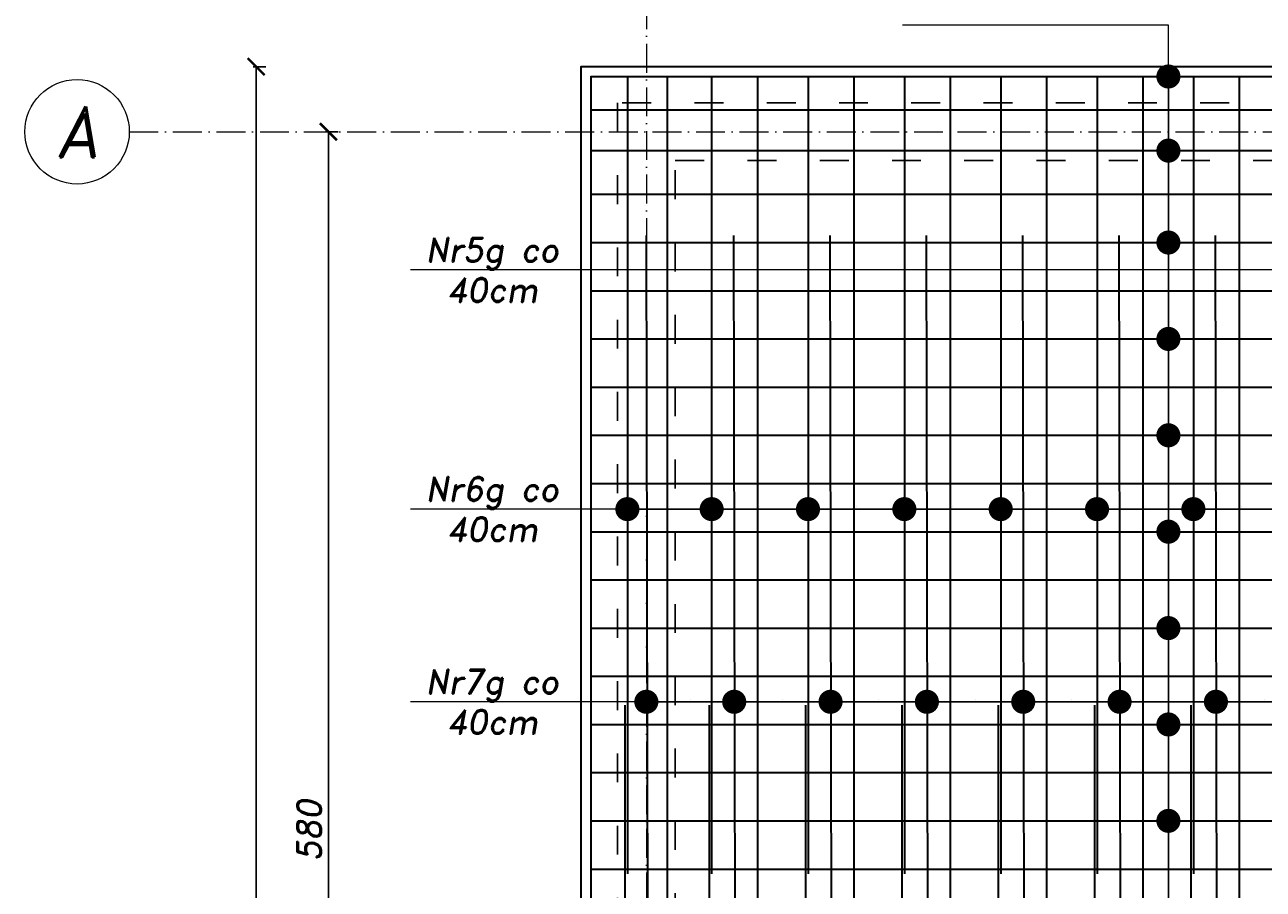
# Model space of a CAD drawing. Header units: millimetres. Extents: x 300938 to 312016, y 11971 to 20881.
# Tile 210 of 239: x 308662 to 309177, y 19265 to 19624. Entities that reach past the tile are written whole.
import ezdxf

# ---------------------------------------------------------------- set-up
doc = ezdxf.new("R2010")
doc.units = ezdxf.units.MM
doc.linetypes.add('ACAD_ISO03W100', pattern=[30, 12, -18])
doc.linetypes.add('ACAD_ISO10W100', pattern=[18, 12, -3, 0, -3])
for name, color, linetype, lineweight in [('konstrukcja', 3, 'Continuous', 35), ('konstrukcja wymiary', 1, 'Continuous', 13), ('opisy', 2, 'Continuous', 18), ('osie', 5, 'ACAD_ISO10W100', 13), ('zbrojenie płyty', 141, 'Continuous', 35)]:
    doc.layers.add(name, color=color, linetype=linetype, lineweight=lineweight)
doc.layers.add('przerywane', color=6, linetype='ACAD_ISO03W100')
doc.styles.add('KONSTRUKCJA', font='romand.shx', dxfattribs={"oblique": 10})
doc.styles.get("Standard").update_dxf_attribs({"font": 'romand.shx', "oblique": 10})
doc.dimstyles.new('150', dxfattribs={"dimtxt": 10, "dimasz": 7, "dimexe": 1.25, "dimexo": 0.625, "dimgap": 3, "dimtad": 1, "dimdec": 0, "dimrnd": 0.5, "dimtxsty": 'KONSTRUKCJA', "dimblk": 'ARCHTICK', "dimcen": 2.5, "dimadec": 0, "dimazin": 0, "dimtfac": 1, "dimtdec": 0, "dimtix": 1, "dimtmove": 0, "dimatfit": 3, "dimfxl": 4, "dimfxlon": 1, "dimarcsym": 0})
doc.dimstyles.new('kropki', dxfattribs={"dimtxt": 0.001, "dimasz": 10, "dimexe": 1.25, "dimexo": 0.625, "dimgap": 1, "dimtad": 1, "dimtxsty": 'Standard', "dimblk": 'DOT', "dimcen": 2.5, "dimadec": 0, "dimazin": 0, "dimtfac": 1, "dimtmove": 0, "dimatfit": 3, "dimfxl": 1, "dimfxlon": 1, "dimarcsym": 0})

# ---------------------------------------------------------------- blocks, each defined once
blk = doc.blocks.new('_ArchTick')
at = {"color": 0, "linetype": 'ByBlock', "lineweight": 13, "const_width": 0.15}
blk.add_lwpolyline([(-0.5, -0.5), (0.5, 0.5)], dxfattribs=at)
blk = doc.blocks.new('*D714')
at = {"layer": 'Defpoints', "color": 0, "transparency": 16777216}
for p in [(308908.44, 19579.22), (308788.44, 18999.22), (308908.44, 18999.22)]:
    blk.add_point(p, dxfattribs=at)
at = {"layer": 'konstrukcja wymiary', "color": 0, "lineweight": -2, "transparency": 16777216}
for p, q in [((308792.44, 19579.22), (308787.19, 19579.22)), ((308788.44, 19579.22), (308788.44, 18999.22)), ((308792.44, 18999.22), (308787.19, 18999.22))]:
    blk.add_line(p, q, dxfattribs=at)
at = {"layer": 'konstrukcja wymiary', "color": 0, "lineweight": -2, "transparency": 16777216, "xscale": 7, "yscale": 7, "zscale": 7}
for p, rotation in [((308788.44, 19579.22), 90), ((308788.44, 18999.22), 270)]:
    blk.add_blockref('_ArchTick', p, dxfattribs=dict(at, rotation=rotation))
at = {"layer": 'konstrukcja wymiary', "color": 0, "transparency": 16777216, "insert": (308780.44, 19289.22), "char_height": 10, "attachment_point": 5, "rotation": 90, "style": 'KONSTRUKCJA'}
blk.add_mtext('580', dxfattribs=at)
blk = doc.blocks.new('*D717')
at = {"layer": 'Defpoints', "color": 0, "transparency": 16777216}
for p in [(308758.44, 19606.22), (308893.44, 19606.22), (308893.44, 18337.22)]:
    blk.add_point(p, dxfattribs=at)
at = {"layer": 'konstrukcja wymiary', "color": 0, "lineweight": -2, "transparency": 16777216}
for p, q in [((308762.44, 19606.22), (308757.19, 19606.22)), ((308758.44, 18337.22), (308758.44, 19606.22)), ((308762.44, 18337.22), (308757.19, 18337.22))]:
    blk.add_line(p, q, dxfattribs=at)
at = {"layer": 'konstrukcja wymiary', "color": 0, "lineweight": -2, "transparency": 16777216, "xscale": 7, "yscale": 7, "zscale": 7}
for p, rotation in [((308758.44, 19606.22), 90), ((308758.44, 18337.22), 270)]:
    blk.add_blockref('_ArchTick', p, dxfattribs=dict(at, rotation=rotation))
at = {"layer": 'konstrukcja wymiary', "color": 0, "transparency": 16777216, "insert": (308750.44, 18971.72), "char_height": 10, "attachment_point": 5, "rotation": 90, "style": 'KONSTRUKCJA'}
blk.add_mtext('1269', dxfattribs=at)
blk = doc.blocks.new('*D723')
at = {"layer": 'Defpoints', "color": 0, "transparency": 16777216}
for p in [(308920.44, 19685.58), (308920.44, 19591.22), (309340.44, 19591.22)]:
    blk.add_point(p, dxfattribs=at)
at = {"layer": 'konstrukcja wymiary', "color": 0, "lineweight": -2, "transparency": 16777216}
for p, q in [((308920.44, 19681.58), (308920.44, 19686.83)), ((309340.44, 19685.58), (308920.44, 19685.58)), ((309340.44, 19681.58), (309340.44, 19686.83))]:
    blk.add_line(p, q, dxfattribs=at)
at = {"layer": 'konstrukcja wymiary', "color": 0, "lineweight": -2, "transparency": 16777216, "xscale": 7, "yscale": 7, "zscale": 7, "rotation": 180}
blk.add_blockref('_ArchTick', (308920.44, 19685.58), dxfattribs=at)
at = {"layer": 'konstrukcja wymiary', "color": 0, "lineweight": -2, "transparency": 16777216, "xscale": 7, "yscale": 7, "zscale": 7}
blk.add_blockref('_ArchTick', (309340.44, 19685.58), dxfattribs=at)
at = {"layer": 'konstrukcja wymiary', "color": 0, "transparency": 16777216, "insert": (309130.44, 19693.58), "char_height": 10, "attachment_point": 5, "style": 'KONSTRUKCJA'}
blk.add_mtext('420', dxfattribs=at)
blk = doc.blocks.new('*D724')
at = {"layer": 'Defpoints', "color": 0, "transparency": 16777216}
for p in [(310707.44, 19715.58), (308893.44, 19606.22), (310707.44, 19606.22)]:
    blk.add_point(p, dxfattribs=at)
at = {"layer": 'konstrukcja wymiary', "color": 0, "lineweight": -2, "transparency": 16777216}
for p, q in [((308893.44, 19711.58), (308893.44, 19716.83)), ((308893.44, 19715.58), (310707.44, 19715.58)), ((310707.44, 19711.58), (310707.44, 19716.83))]:
    blk.add_line(p, q, dxfattribs=at)
at = {"layer": 'konstrukcja wymiary', "color": 0, "lineweight": -2, "transparency": 16777216, "xscale": 7, "yscale": 7, "zscale": 7, "rotation": 180}
blk.add_blockref('_ArchTick', (308893.44, 19715.58), dxfattribs=at)
at = {"layer": 'konstrukcja wymiary', "color": 0, "lineweight": -2, "transparency": 16777216, "xscale": 7, "yscale": 7, "zscale": 7}
blk.add_blockref('_ArchTick', (310707.44, 19715.58), dxfattribs=at)
at = {"layer": 'konstrukcja wymiary', "color": 0, "transparency": 16777216, "insert": (309800.44, 19723.58), "char_height": 10, "attachment_point": 5, "style": 'KONSTRUKCJA'}
blk.add_mtext('1814', dxfattribs=at)
blk = doc.blocks.new('_Dot')
at = {"color": 0, "linetype": 'ByBlock', "lineweight": -2}
blk.add_line((-0.5, 0), (-1, 0), dxfattribs=at)
at = {"color": 0, "linetype": 'ByBlock', "const_width": 0.5}
blk.add_lwpolyline([(-0.25, 0, 1), (0.25, 0, 1)], format="xyb", close=True, dxfattribs=at)
blk = doc.blocks.new('*D725')
at = {"layer": 'Defpoints', "color": 0, "transparency": 16777216}
for p in [(309126.56, 19602.14), (309126.56, 19571.38), (309137.19, 19571.38)]:
    blk.add_point(p, dxfattribs=at)
at = {"layer": 'konstrukcja wymiary', "color": 0, "lineweight": -2, "transparency": 16777216}
for p, q in [((309136.19, 19602.14), (309138.44, 19602.14)), ((309137.19, 19592.14), (309137.19, 19581.38)), ((309136.19, 19571.38), (309138.44, 19571.38))]:
    blk.add_line(p, q, dxfattribs=at)
at = {"layer": 'konstrukcja wymiary', "color": 0, "lineweight": -2, "transparency": 16777216, "xscale": 10, "yscale": 10, "zscale": 10}
for p, rotation in [((309137.19, 19602.14), 90), ((309137.19, 19571.38), 270)]:
    blk.add_blockref('_Dot', p, dxfattribs=dict(at, rotation=rotation))
at = {"layer": 'konstrukcja wymiary', "color": 0, "transparency": 16777216, "insert": (309136.19, 19586.76), "char_height": 0.001, "attachment_point": 5, "rotation": 90}
blk.add_mtext('30,77', dxfattribs=at)
blk = doc.blocks.new('*D726')
at = {"layer": 'Defpoints', "color": 0, "transparency": 16777216}
for p in [(309126.56, 19571.38), (309107.56, 19533.24), (309137.19, 19533.24)]:
    blk.add_point(p, dxfattribs=at)
at = {"layer": 'konstrukcja wymiary', "color": 0, "lineweight": -2, "transparency": 16777216}
for p, q in [((309136.19, 19571.38), (309138.44, 19571.38)), ((309137.19, 19561.38), (309137.19, 19543.24)), ((309136.19, 19533.24), (309138.44, 19533.24))]:
    blk.add_line(p, q, dxfattribs=at)
at = {"layer": 'konstrukcja wymiary', "color": 0, "lineweight": -2, "transparency": 16777216, "xscale": 10, "yscale": 10, "zscale": 10}
for p, rotation in [((309137.19, 19571.38), 90), ((309137.19, 19533.24), 270)]:
    blk.add_blockref('_Dot', p, dxfattribs=dict(at, rotation=rotation))
at = {"layer": 'konstrukcja wymiary', "color": 0, "transparency": 16777216, "insert": (309136.19, 19552.31), "char_height": 0.001, "attachment_point": 5, "rotation": 90}
blk.add_mtext('38,13', dxfattribs=at)
blk = doc.blocks.new('*D727')
at = {"layer": 'Defpoints', "color": 0, "transparency": 16777216}
for p in [(309107.56, 19533.24), (309126.56, 19493.24), (309137.19, 19493.24)]:
    blk.add_point(p, dxfattribs=at)
at = {"layer": 'konstrukcja wymiary', "color": 0, "lineweight": -2, "transparency": 16777216}
for p, q in [((309136.19, 19533.24), (309138.44, 19533.24)), ((309137.19, 19523.24), (309137.19, 19503.24)), ((309136.19, 19493.24), (309138.44, 19493.24))]:
    blk.add_line(p, q, dxfattribs=at)
at = {"layer": 'konstrukcja wymiary', "color": 0, "lineweight": -2, "transparency": 16777216, "xscale": 10, "yscale": 10, "zscale": 10}
for p, rotation in [((309137.19, 19533.24), 90), ((309137.19, 19493.24), 270)]:
    blk.add_blockref('_Dot', p, dxfattribs=dict(at, rotation=rotation))
at = {"layer": 'konstrukcja wymiary', "color": 0, "transparency": 16777216, "insert": (309136.19, 19513.24), "char_height": 0.001, "attachment_point": 5, "rotation": 90}
blk.add_mtext('40', dxfattribs=at)
blk = doc.blocks.new('*D728')
at = {"layer": 'Defpoints', "color": 0, "transparency": 16777216}
for p in [(309126.56, 19493.24), (309126.56, 19453.24), (309137.19, 19453.24)]:
    blk.add_point(p, dxfattribs=at)
at = {"layer": 'konstrukcja wymiary', "color": 0, "lineweight": -2, "transparency": 16777216}
for p, q in [((309136.19, 19493.24), (309138.44, 19493.24)), ((309137.19, 19483.24), (309137.19, 19463.24)), ((309136.19, 19453.24), (309138.44, 19453.24))]:
    blk.add_line(p, q, dxfattribs=at)
at = {"layer": 'konstrukcja wymiary', "color": 0, "lineweight": -2, "transparency": 16777216, "xscale": 10, "yscale": 10, "zscale": 10}
for p, rotation in [((309137.19, 19493.24), 90), ((309137.19, 19453.24), 270)]:
    blk.add_blockref('_Dot', p, dxfattribs=dict(at, rotation=rotation))
at = {"layer": 'konstrukcja wymiary', "color": 0, "transparency": 16777216, "insert": (309136.19, 19473.24), "char_height": 0.001, "attachment_point": 5, "rotation": 90}
blk.add_mtext('40', dxfattribs=at)
blk = doc.blocks.new('*D729')
at = {"layer": 'Defpoints', "color": 0, "transparency": 16777216}
for p in [(309126.56, 19453.24), (309126.56, 19413.24), (309137.19, 19413.24)]:
    blk.add_point(p, dxfattribs=at)
at = {"layer": 'konstrukcja wymiary', "color": 0, "lineweight": -2, "transparency": 16777216}
for p, q in [((309136.19, 19453.24), (309138.44, 19453.24)), ((309137.19, 19443.24), (309137.19, 19423.24)), ((309136.19, 19413.24), (309138.44, 19413.24))]:
    blk.add_line(p, q, dxfattribs=at)
at = {"layer": 'konstrukcja wymiary', "color": 0, "lineweight": -2, "transparency": 16777216, "xscale": 10, "yscale": 10, "zscale": 10}
for p, rotation in [((309137.19, 19453.24), 90), ((309137.19, 19413.24), 270)]:
    blk.add_blockref('_Dot', p, dxfattribs=dict(at, rotation=rotation))
at = {"layer": 'konstrukcja wymiary', "color": 0, "transparency": 16777216, "insert": (309136.19, 19433.24), "char_height": 0.001, "attachment_point": 5, "rotation": 90}
blk.add_mtext('40', dxfattribs=at)
blk = doc.blocks.new('*D730')
at = {"layer": 'Defpoints', "color": 0, "transparency": 16777216}
for p in [(309126.56, 19413.24), (309126.56, 19373.24), (309137.19, 19373.24)]:
    blk.add_point(p, dxfattribs=at)
at = {"layer": 'konstrukcja wymiary', "color": 0, "lineweight": -2, "transparency": 16777216}
for p, q in [((309136.19, 19413.24), (309138.44, 19413.24)), ((309137.19, 19403.24), (309137.19, 19383.24)), ((309136.19, 19373.24), (309138.44, 19373.24))]:
    blk.add_line(p, q, dxfattribs=at)
at = {"layer": 'konstrukcja wymiary', "color": 0, "lineweight": -2, "transparency": 16777216, "xscale": 10, "yscale": 10, "zscale": 10}
for p, rotation in [((309137.19, 19413.24), 90), ((309137.19, 19373.24), 270)]:
    blk.add_blockref('_Dot', p, dxfattribs=dict(at, rotation=rotation))
at = {"layer": 'konstrukcja wymiary', "color": 0, "transparency": 16777216, "insert": (309136.19, 19393.24), "char_height": 0.001, "attachment_point": 5, "rotation": 90}
blk.add_mtext('40', dxfattribs=at)
blk = doc.blocks.new('*D731')
at = {"layer": 'Defpoints', "color": 0, "transparency": 16777216}
for p in [(309126.56, 19373.24), (309126.56, 19333.24), (309137.19, 19333.24)]:
    blk.add_point(p, dxfattribs=at)
at = {"layer": 'konstrukcja wymiary', "color": 0, "lineweight": -2, "transparency": 16777216}
for p, q in [((309136.19, 19373.24), (309138.44, 19373.24)), ((309137.19, 19363.24), (309137.19, 19343.24)), ((309136.19, 19333.24), (309138.44, 19333.24))]:
    blk.add_line(p, q, dxfattribs=at)
at = {"layer": 'konstrukcja wymiary', "color": 0, "lineweight": -2, "transparency": 16777216, "xscale": 10, "yscale": 10, "zscale": 10}
for p, rotation in [((309137.19, 19373.24), 90), ((309137.19, 19333.24), 270)]:
    blk.add_blockref('_Dot', p, dxfattribs=dict(at, rotation=rotation))
at = {"layer": 'konstrukcja wymiary', "color": 0, "transparency": 16777216, "insert": (309136.19, 19353.24), "char_height": 0.001, "attachment_point": 5, "rotation": 90}
blk.add_mtext('40', dxfattribs=at)
blk = doc.blocks.new('*D732')
at = {"layer": 'Defpoints', "color": 0, "transparency": 16777216}
for p in [(309126.56, 19333.24), (309126.56, 19293.24), (309137.19, 19293.24)]:
    blk.add_point(p, dxfattribs=at)
at = {"layer": 'konstrukcja wymiary', "color": 0, "lineweight": -2, "transparency": 16777216}
for p, q in [((309136.19, 19333.24), (309138.44, 19333.24)), ((309137.19, 19323.24), (309137.19, 19303.24)), ((309136.19, 19293.24), (309138.44, 19293.24))]:
    blk.add_line(p, q, dxfattribs=at)
at = {"layer": 'konstrukcja wymiary', "color": 0, "lineweight": -2, "transparency": 16777216, "xscale": 10, "yscale": 10, "zscale": 10}
for p, rotation in [((309137.19, 19333.24), 90), ((309137.19, 19293.24), 270)]:
    blk.add_blockref('_Dot', p, dxfattribs=dict(at, rotation=rotation))
at = {"layer": 'konstrukcja wymiary', "color": 0, "transparency": 16777216, "insert": (309136.19, 19313.24), "char_height": 0.001, "attachment_point": 5, "rotation": 90}
blk.add_mtext('40', dxfattribs=at)
blk = doc.blocks.new('*D733')
at = {"layer": 'Defpoints', "color": 0, "transparency": 16777216}
for p in [(309126.56, 19293.24), (309126.56, 19253.24), (309137.19, 19253.24)]:
    blk.add_point(p, dxfattribs=at)
at = {"layer": 'konstrukcja wymiary', "color": 0, "lineweight": -2, "transparency": 16777216}
for p, q in [((309136.19, 19293.24), (309138.44, 19293.24)), ((309137.19, 19283.24), (309137.19, 19263.24)), ((309136.19, 19253.24), (309138.44, 19253.24))]:
    blk.add_line(p, q, dxfattribs=at)
at = {"layer": 'konstrukcja wymiary', "color": 0, "lineweight": -2, "transparency": 16777216, "xscale": 10, "yscale": 10, "zscale": 10}
for p, rotation in [((309137.19, 19293.24), 90), ((309137.19, 19253.24), 270)]:
    blk.add_blockref('_Dot', p, dxfattribs=dict(at, rotation=rotation))
at = {"layer": 'konstrukcja wymiary', "color": 0, "transparency": 16777216, "insert": (309136.19, 19273.24), "char_height": 0.001, "attachment_point": 5, "rotation": 90}
blk.add_mtext('40', dxfattribs=at)
blk = doc.blocks.new('*D882')
at = {"layer": 'Defpoints', "color": 0, "transparency": 16777216}
for p in [(308947.56, 19422.6), (308912.56, 19413.24), (308947.56, 19413.24)]:
    blk.add_point(p, dxfattribs=at)
at = {"layer": 'konstrukcja wymiary', "color": 0, "lineweight": -2, "transparency": 16777216}
for p, q in [((308912.56, 19421.6), (308912.56, 19423.85)), ((308922.56, 19422.6), (308937.56, 19422.6)), ((308947.56, 19421.6), (308947.56, 19423.85))]:
    blk.add_line(p, q, dxfattribs=at)
at = {"layer": 'konstrukcja wymiary', "color": 0, "lineweight": -2, "transparency": 16777216, "xscale": 10, "yscale": 10, "zscale": 10, "rotation": 180}
blk.add_blockref('_Dot', (308912.56, 19422.6), dxfattribs=at)
at = {"layer": 'konstrukcja wymiary', "color": 0, "lineweight": -2, "transparency": 16777216, "xscale": 10, "yscale": 10, "zscale": 10}
blk.add_blockref('_Dot', (308947.56, 19422.6), dxfattribs=at)
at = {"layer": 'konstrukcja wymiary', "color": 0, "transparency": 16777216, "insert": (308930.06, 19423.61), "char_height": 0.001, "attachment_point": 5}
blk.add_mtext('35', dxfattribs=at)
blk = doc.blocks.new('*D883')
at = {"layer": 'Defpoints', "color": 0, "transparency": 16777216}
for p in [(308987.56, 19422.6), (308947.56, 19413.24), (308987.56, 19413.24)]:
    blk.add_point(p, dxfattribs=at)
at = {"layer": 'konstrukcja wymiary', "color": 0, "lineweight": -2, "transparency": 16777216}
for p, q in [((308947.56, 19421.6), (308947.56, 19423.85)), ((308957.56, 19422.6), (308977.56, 19422.6)), ((308987.56, 19421.6), (308987.56, 19423.85))]:
    blk.add_line(p, q, dxfattribs=at)
at = {"layer": 'konstrukcja wymiary', "color": 0, "lineweight": -2, "transparency": 16777216, "xscale": 10, "yscale": 10, "zscale": 10, "rotation": 180}
blk.add_blockref('_Dot', (308947.56, 19422.6), dxfattribs=at)
at = {"layer": 'konstrukcja wymiary', "color": 0, "lineweight": -2, "transparency": 16777216, "xscale": 10, "yscale": 10, "zscale": 10}
blk.add_blockref('_Dot', (308987.56, 19422.6), dxfattribs=at)
at = {"layer": 'konstrukcja wymiary', "color": 0, "transparency": 16777216, "insert": (308967.56, 19423.61), "char_height": 0.001, "attachment_point": 5}
blk.add_mtext('40', dxfattribs=at)
blk = doc.blocks.new('*D884')
at = {"layer": 'Defpoints', "color": 0, "transparency": 16777216}
for p in [(309027.56, 19422.6), (308987.56, 19413.24), (309027.56, 19413.24)]:
    blk.add_point(p, dxfattribs=at)
at = {"layer": 'konstrukcja wymiary', "color": 0, "lineweight": -2, "transparency": 16777216}
for p, q in [((308987.56, 19421.6), (308987.56, 19423.85)), ((308997.56, 19422.6), (309017.56, 19422.6)), ((309027.56, 19421.6), (309027.56, 19423.85))]:
    blk.add_line(p, q, dxfattribs=at)
at = {"layer": 'konstrukcja wymiary', "color": 0, "lineweight": -2, "transparency": 16777216, "xscale": 10, "yscale": 10, "zscale": 10, "rotation": 180}
blk.add_blockref('_Dot', (308987.56, 19422.6), dxfattribs=at)
at = {"layer": 'konstrukcja wymiary', "color": 0, "lineweight": -2, "transparency": 16777216, "xscale": 10, "yscale": 10, "zscale": 10}
blk.add_blockref('_Dot', (309027.56, 19422.6), dxfattribs=at)
at = {"layer": 'konstrukcja wymiary', "color": 0, "transparency": 16777216, "insert": (309007.56, 19423.61), "char_height": 0.001, "attachment_point": 5}
blk.add_mtext('40', dxfattribs=at)
blk = doc.blocks.new('*D885')
at = {"layer": 'Defpoints', "color": 0, "transparency": 16777216}
for p in [(309067.56, 19422.6), (309027.56, 19413.24), (309067.56, 19413.24)]:
    blk.add_point(p, dxfattribs=at)
at = {"layer": 'konstrukcja wymiary', "color": 0, "lineweight": -2, "transparency": 16777216}
for p, q in [((309027.56, 19421.6), (309027.56, 19423.85)), ((309037.56, 19422.6), (309057.56, 19422.6)), ((309067.56, 19421.6), (309067.56, 19423.85))]:
    blk.add_line(p, q, dxfattribs=at)
at = {"layer": 'konstrukcja wymiary', "color": 0, "lineweight": -2, "transparency": 16777216, "xscale": 10, "yscale": 10, "zscale": 10, "rotation": 180}
blk.add_blockref('_Dot', (309027.56, 19422.6), dxfattribs=at)
at = {"layer": 'konstrukcja wymiary', "color": 0, "lineweight": -2, "transparency": 16777216, "xscale": 10, "yscale": 10, "zscale": 10}
blk.add_blockref('_Dot', (309067.56, 19422.6), dxfattribs=at)
at = {"layer": 'konstrukcja wymiary', "color": 0, "transparency": 16777216, "insert": (309047.56, 19423.61), "char_height": 0.001, "attachment_point": 5}
blk.add_mtext('40', dxfattribs=at)
blk = doc.blocks.new('*D886')
at = {"layer": 'Defpoints', "color": 0, "transparency": 16777216}
for p in [(309107.56, 19422.6), (309067.56, 19413.24), (309107.56, 19413.24)]:
    blk.add_point(p, dxfattribs=at)
at = {"layer": 'konstrukcja wymiary', "color": 0, "lineweight": -2, "transparency": 16777216}
for p, q in [((309067.56, 19421.6), (309067.56, 19423.85)), ((309077.56, 19422.6), (309097.56, 19422.6)), ((309107.56, 19421.6), (309107.56, 19423.85))]:
    blk.add_line(p, q, dxfattribs=at)
at = {"layer": 'konstrukcja wymiary', "color": 0, "lineweight": -2, "transparency": 16777216, "xscale": 10, "yscale": 10, "zscale": 10, "rotation": 180}
blk.add_blockref('_Dot', (309067.56, 19422.6), dxfattribs=at)
at = {"layer": 'konstrukcja wymiary', "color": 0, "lineweight": -2, "transparency": 16777216, "xscale": 10, "yscale": 10, "zscale": 10}
blk.add_blockref('_Dot', (309107.56, 19422.6), dxfattribs=at)
at = {"layer": 'konstrukcja wymiary', "color": 0, "transparency": 16777216, "insert": (309087.56, 19423.61), "char_height": 0.001, "attachment_point": 5}
blk.add_mtext('40', dxfattribs=at)
blk = doc.blocks.new('*D887')
at = {"layer": 'Defpoints', "color": 0, "transparency": 16777216}
for p in [(309147.56, 19422.6), (309107.56, 19413.24), (309147.56, 19413.24)]:
    blk.add_point(p, dxfattribs=at)
at = {"layer": 'konstrukcja wymiary', "color": 0, "lineweight": -2, "transparency": 16777216}
for p, q in [((309107.56, 19421.6), (309107.56, 19423.85)), ((309117.56, 19422.6), (309137.56, 19422.6)), ((309147.56, 19421.6), (309147.56, 19423.85))]:
    blk.add_line(p, q, dxfattribs=at)
at = {"layer": 'konstrukcja wymiary', "color": 0, "lineweight": -2, "transparency": 16777216, "xscale": 10, "yscale": 10, "zscale": 10, "rotation": 180}
blk.add_blockref('_Dot', (309107.56, 19422.6), dxfattribs=at)
at = {"layer": 'konstrukcja wymiary', "color": 0, "lineweight": -2, "transparency": 16777216, "xscale": 10, "yscale": 10, "zscale": 10}
blk.add_blockref('_Dot', (309147.56, 19422.6), dxfattribs=at)
at = {"layer": 'konstrukcja wymiary', "color": 0, "transparency": 16777216, "insert": (309127.56, 19423.61), "char_height": 0.001, "attachment_point": 5}
blk.add_mtext('40', dxfattribs=at)
blk = doc.blocks.new('*D888')
at = {"layer": 'Defpoints', "color": 0, "transparency": 16777216}
for p in [(309187.56, 19422.6), (309147.56, 19413.24), (309187.56, 19413.24)]:
    blk.add_point(p, dxfattribs=at)
at = {"layer": 'konstrukcja wymiary', "color": 0, "lineweight": -2, "transparency": 16777216}
for p, q in [((309147.56, 19421.6), (309147.56, 19423.85)), ((309157.56, 19422.6), (309177.56, 19422.6)), ((309187.56, 19421.6), (309187.56, 19423.85))]:
    blk.add_line(p, q, dxfattribs=at)
at = {"layer": 'konstrukcja wymiary', "color": 0, "lineweight": -2, "transparency": 16777216, "xscale": 10, "yscale": 10, "zscale": 10, "rotation": 180}
blk.add_blockref('_Dot', (309147.56, 19422.6), dxfattribs=at)
at = {"layer": 'konstrukcja wymiary', "color": 0, "lineweight": -2, "transparency": 16777216, "xscale": 10, "yscale": 10, "zscale": 10}
blk.add_blockref('_Dot', (309187.56, 19422.6), dxfattribs=at)
at = {"layer": 'konstrukcja wymiary', "color": 0, "transparency": 16777216, "insert": (309167.56, 19423.61), "char_height": 0.001, "attachment_point": 5}
blk.add_mtext('40', dxfattribs=at)
blk = doc.blocks.new('*D1127')
at = {"layer": 'Defpoints', "color": 0, "transparency": 16777216}
for p in [(308920.44, 19353.24), (308956.92, 19353.24), (308956.92, 19342.65)]:
    blk.add_point(p, dxfattribs=at)
at = {"layer": 'konstrukcja wymiary', "color": 0, "lineweight": -2, "transparency": 16777216}
for p, q in [((308920.44, 19343.65), (308920.44, 19341.4)), ((308930.44, 19342.65), (308946.92, 19342.65)), ((308956.92, 19343.65), (308956.92, 19341.4))]:
    blk.add_line(p, q, dxfattribs=at)
at = {"layer": 'konstrukcja wymiary', "color": 0, "lineweight": -2, "transparency": 16777216, "xscale": 10, "yscale": 10, "zscale": 10, "rotation": 180}
blk.add_blockref('_Dot', (308920.44, 19342.65), dxfattribs=at)
at = {"layer": 'konstrukcja wymiary', "color": 0, "lineweight": -2, "transparency": 16777216, "xscale": 10, "yscale": 10, "zscale": 10}
blk.add_blockref('_Dot', (308956.92, 19342.65), dxfattribs=at)
at = {"layer": 'konstrukcja wymiary', "color": 0, "transparency": 16777216, "insert": (308938.68, 19343.65), "char_height": 0.001, "attachment_point": 5}
blk.add_mtext('36,48', dxfattribs=at)
blk = doc.blocks.new('*D1128')
at = {"layer": 'Defpoints', "color": 0, "transparency": 16777216}
for p in [(308956.92, 19353.24), (308996.92, 19353.24), (308996.92, 19342.65)]:
    blk.add_point(p, dxfattribs=at)
at = {"layer": 'konstrukcja wymiary', "color": 0, "lineweight": -2, "transparency": 16777216}
for p, q in [((308956.92, 19343.65), (308956.92, 19341.4)), ((308966.92, 19342.65), (308986.92, 19342.65)), ((308996.92, 19343.65), (308996.92, 19341.4))]:
    blk.add_line(p, q, dxfattribs=at)
at = {"layer": 'konstrukcja wymiary', "color": 0, "lineweight": -2, "transparency": 16777216, "xscale": 10, "yscale": 10, "zscale": 10, "rotation": 180}
blk.add_blockref('_Dot', (308956.92, 19342.65), dxfattribs=at)
at = {"layer": 'konstrukcja wymiary', "color": 0, "lineweight": -2, "transparency": 16777216, "xscale": 10, "yscale": 10, "zscale": 10}
blk.add_blockref('_Dot', (308996.92, 19342.65), dxfattribs=at)
at = {"layer": 'konstrukcja wymiary', "color": 0, "transparency": 16777216, "insert": (308976.92, 19343.65), "char_height": 0.001, "attachment_point": 5}
blk.add_mtext('40', dxfattribs=at)
blk = doc.blocks.new('*D1129')
at = {"layer": 'Defpoints', "color": 0, "transparency": 16777216}
for p in [(308996.92, 19353.24), (309036.92, 19353.24), (309036.92, 19342.65)]:
    blk.add_point(p, dxfattribs=at)
at = {"layer": 'konstrukcja wymiary', "color": 0, "lineweight": -2, "transparency": 16777216}
for p, q in [((308996.92, 19343.65), (308996.92, 19341.4)), ((309006.92, 19342.65), (309026.92, 19342.65)), ((309036.92, 19343.65), (309036.92, 19341.4))]:
    blk.add_line(p, q, dxfattribs=at)
at = {"layer": 'konstrukcja wymiary', "color": 0, "lineweight": -2, "transparency": 16777216, "xscale": 10, "yscale": 10, "zscale": 10, "rotation": 180}
blk.add_blockref('_Dot', (308996.92, 19342.65), dxfattribs=at)
at = {"layer": 'konstrukcja wymiary', "color": 0, "lineweight": -2, "transparency": 16777216, "xscale": 10, "yscale": 10, "zscale": 10}
blk.add_blockref('_Dot', (309036.92, 19342.65), dxfattribs=at)
at = {"layer": 'konstrukcja wymiary', "color": 0, "transparency": 16777216, "insert": (309016.92, 19343.65), "char_height": 0.001, "attachment_point": 5}
blk.add_mtext('40', dxfattribs=at)
blk = doc.blocks.new('*D1130')
at = {"layer": 'Defpoints', "color": 0, "transparency": 16777216}
for p in [(309036.92, 19353.24), (309076.92, 19353.24), (309076.92, 19342.65)]:
    blk.add_point(p, dxfattribs=at)
at = {"layer": 'konstrukcja wymiary', "color": 0, "lineweight": -2, "transparency": 16777216}
for p, q in [((309036.92, 19343.65), (309036.92, 19341.4)), ((309046.92, 19342.65), (309066.92, 19342.65)), ((309076.92, 19343.65), (309076.92, 19341.4))]:
    blk.add_line(p, q, dxfattribs=at)
at = {"layer": 'konstrukcja wymiary', "color": 0, "lineweight": -2, "transparency": 16777216, "xscale": 10, "yscale": 10, "zscale": 10, "rotation": 180}
blk.add_blockref('_Dot', (309036.92, 19342.65), dxfattribs=at)
at = {"layer": 'konstrukcja wymiary', "color": 0, "lineweight": -2, "transparency": 16777216, "xscale": 10, "yscale": 10, "zscale": 10}
blk.add_blockref('_Dot', (309076.92, 19342.65), dxfattribs=at)
at = {"layer": 'konstrukcja wymiary', "color": 0, "transparency": 16777216, "insert": (309056.92, 19343.65), "char_height": 0.001, "attachment_point": 5}
blk.add_mtext('40', dxfattribs=at)
blk = doc.blocks.new('*D1131')
at = {"layer": 'Defpoints', "color": 0, "transparency": 16777216}
for p in [(309076.92, 19353.24), (309116.92, 19353.24), (309116.92, 19342.65)]:
    blk.add_point(p, dxfattribs=at)
at = {"layer": 'konstrukcja wymiary', "color": 0, "lineweight": -2, "transparency": 16777216}
for p, q in [((309076.92, 19343.65), (309076.92, 19341.4)), ((309086.92, 19342.65), (309106.92, 19342.65)), ((309116.92, 19343.65), (309116.92, 19341.4))]:
    blk.add_line(p, q, dxfattribs=at)
at = {"layer": 'konstrukcja wymiary', "color": 0, "lineweight": -2, "transparency": 16777216, "xscale": 10, "yscale": 10, "zscale": 10, "rotation": 180}
blk.add_blockref('_Dot', (309076.92, 19342.65), dxfattribs=at)
at = {"layer": 'konstrukcja wymiary', "color": 0, "lineweight": -2, "transparency": 16777216, "xscale": 10, "yscale": 10, "zscale": 10}
blk.add_blockref('_Dot', (309116.92, 19342.65), dxfattribs=at)
at = {"layer": 'konstrukcja wymiary', "color": 0, "transparency": 16777216, "insert": (309096.92, 19343.65), "char_height": 0.001, "attachment_point": 5}
blk.add_mtext('40', dxfattribs=at)
blk = doc.blocks.new('*D1132')
at = {"layer": 'Defpoints', "color": 0, "transparency": 16777216}
for p in [(309116.92, 19353.24), (309156.92, 19353.24), (309156.92, 19342.65)]:
    blk.add_point(p, dxfattribs=at)
at = {"layer": 'konstrukcja wymiary', "color": 0, "lineweight": -2, "transparency": 16777216}
for p, q in [((309116.92, 19343.65), (309116.92, 19341.4)), ((309126.92, 19342.65), (309146.92, 19342.65)), ((309156.92, 19343.65), (309156.92, 19341.4))]:
    blk.add_line(p, q, dxfattribs=at)
at = {"layer": 'konstrukcja wymiary', "color": 0, "lineweight": -2, "transparency": 16777216, "xscale": 10, "yscale": 10, "zscale": 10, "rotation": 180}
blk.add_blockref('_Dot', (309116.92, 19342.65), dxfattribs=at)
at = {"layer": 'konstrukcja wymiary', "color": 0, "lineweight": -2, "transparency": 16777216, "xscale": 10, "yscale": 10, "zscale": 10}
blk.add_blockref('_Dot', (309156.92, 19342.65), dxfattribs=at)
at = {"layer": 'konstrukcja wymiary', "color": 0, "transparency": 16777216, "insert": (309136.92, 19343.65), "char_height": 0.001, "attachment_point": 5}
blk.add_mtext('40', dxfattribs=at)
blk = doc.blocks.new('*D1133')
at = {"layer": 'Defpoints', "color": 0, "transparency": 16777216}
for p in [(309156.92, 19353.24), (309197.35, 19353.24), (309197.35, 19342.65)]:
    blk.add_point(p, dxfattribs=at)
at = {"layer": 'konstrukcja wymiary', "color": 0, "lineweight": -2, "transparency": 16777216}
for p, q in [((309156.92, 19343.65), (309156.92, 19341.4)), ((309166.92, 19342.65), (309187.35, 19342.65)), ((309197.35, 19343.65), (309197.35, 19341.4))]:
    blk.add_line(p, q, dxfattribs=at)
at = {"layer": 'konstrukcja wymiary', "color": 0, "lineweight": -2, "transparency": 16777216, "xscale": 10, "yscale": 10, "zscale": 10, "rotation": 180}
blk.add_blockref('_Dot', (309156.92, 19342.65), dxfattribs=at)
at = {"layer": 'konstrukcja wymiary', "color": 0, "lineweight": -2, "transparency": 16777216, "xscale": 10, "yscale": 10, "zscale": 10}
blk.add_blockref('_Dot', (309197.35, 19342.65), dxfattribs=at)
at = {"layer": 'konstrukcja wymiary', "color": 0, "transparency": 16777216, "insert": (309177.14, 19343.65), "char_height": 0.001, "attachment_point": 5}
blk.add_mtext('40,43', dxfattribs=at)

msp = doc.modelspace()

# ---------------------------------------------------------------- linework, layer by layer
at = {"layer": 'konstrukcja'}
msp.add_lwpolyline([(309567.44, 18337.224), (308893.44, 18337.224), (308893.44, 19606.224), (310707.44, 19606.224), (310707.44, 18337.224), (310033.44, 18337.224)], dxfattribs=at)
at = {"layer": 'konstrukcja wymiary'}
for p, q in [((309137.189, 19623.437), (309026.857, 19623.437)), ((309137.189, 19557.948), (309137.189, 19623.437)), ((309613.558, 19521.869), (308822.526, 19521.869)), ((308932.44, 19422.605), (308822.526, 19422.605)), ((308932.44, 19342.647), (308822.526, 19342.647))]:
    msp.add_line(p, q, dxfattribs=at)
at = {"layer": 'opisy'}
msp.add_circle((308684.071, 19579.224), 21.7, dxfattribs=at)
at = {"layer": 'osie'}
for p, q in [((308920.44, 19760.509), (308920.44, 18286.332)), ((308705.771, 19579.224), (310728.51, 19579.224))]:
    msp.add_line(p, q, dxfattribs=at)
at = {"layer": 'przerywane'}
for p, q in [((310692.44, 19591.224), (308908.44, 19591.224)), ((308908.44, 19591.224), (308908.44, 18352.224)), ((308932.44, 19011.224), (308932.44, 19567.224)), ((308932.44, 19567.224), (309328.44, 19567.224))]:
    msp.add_line(p, q, dxfattribs=at)
at = {"layer": 'zbrojenie płyty'}
for p, q in [((308897.44, 19602.224), (308897.44, 18602.224)), ((308897.44, 19602.143), (309270.44, 19602.143)), ((308912.558, 19602.224), (308912.558, 19271.224)), ((308929.144, 19602.224), (308929.144, 18602.224)), ((308947.558, 19602.224), (308947.558, 19271.224)), ((308966.558, 19602.224), (308966.558, 18602.224)), ((308987.558, 19602.224), (308987.558, 19271.224)), ((309006.558, 19602.224), (309006.558, 18602.224)), ((309027.558, 19602.224), (309027.558, 19271.224)), ((309046.558, 19602.224), (309046.558, 18602.224)), ((309067.558, 19602.224), (309067.558, 19271.224)), ((309086.558, 19602.224), (309086.558, 18602.224)), ((309107.558, 19602.224), (309107.558, 19271.224)), ((309126.558, 19602.224), (309126.558, 18602.224)), ((309147.558, 19602.224), (309147.558, 19271.224)), ((309166.558, 19602.224), (309166.558, 18602.224)), ((308897.44, 19588.243), (309572.132, 19588.243)), ((308897.44, 19571.377), (309270.44, 19571.377)), ((308897.44, 19553.243), (309572.132, 19553.243)), ((308920.4, 19536.092), (308921.4, 19036.092)), ((308956.558, 19536.092), (308957.558, 19036.092)), ((308996.558, 19536.092), (308997.558, 19036.092)), ((309036.558, 19536.092), (309037.558, 19036.092)), ((309076.558, 19536.092), (309077.558, 19036.092)), ((309116.558, 19536.092), (309117.558, 19036.092)), ((309156.558, 19536.092), (309157.558, 19036.092)), ((308897.44, 19533.243), (309270.44, 19533.243)), ((308897.44, 19513.243), (309572.132, 19513.243)), ((308897.44, 19493.243), (309270.44, 19493.243)), ((308897.44, 19473.243), (309572.132, 19473.243)), ((308897.44, 19453.243), (309270.44, 19453.243)), ((308897.44, 19433.243), (309572.132, 19433.243)), ((308897.44, 19413.243), (309270.44, 19413.243)), ((308897.44, 19393.243), (309572.132, 19393.243)), ((308897.44, 19373.243), (309270.44, 19373.243)), ((308897.44, 19353.243), (309572.132, 19353.243)), ((308911.558, 19341.224), (308911.558, 18341.224)), ((308946.558, 19341.224), (308946.558, 18341.224)), ((308986.558, 19341.224), (308986.558, 18341.224)), ((309026.558, 19341.224), (309026.558, 18341.224)), ((309066.558, 19341.224), (309066.558, 18341.224)), ((309106.558, 19341.224), (309106.558, 18341.224)), ((309146.558, 19341.224), (309146.558, 18341.224)), ((308897.44, 19333.243), (309270.44, 19333.243)), ((308897.44, 19313.243), (309572.132, 19313.243)), ((308897.44, 19293.243), (309270.44, 19293.243)), ((308897.44, 19273.243), (309572.132, 19273.243))]:
    msp.add_line(p, q, dxfattribs=at)

# ---------------------------------------------------------------- texts
at = {"layer": 'opisy', "attachment_point": 5}
for s, insert, char_height, width in [('A', (308684.071, 19579.224), 21, 6.92519), ('Nr5g co\\P40cm', (308856.48, 19521.869), 10, 231.49388), ('Nr6g co\\P40cm', (308856.48, 19422.605), 10, 231.49388), ('Nr7g co\\P40cm', (308856.48, 19342.647), 10, 231.49388)]:
    msp.add_mtext(s, dxfattribs=dict(at, insert=insert, char_height=char_height, width=width))

# ---------------------------------------------------------------- dimensions: what is measured, and where the dimension line sits
at = {"layer": 'konstrukcja wymiary'}
for base, p1, p2, dimstyle, picture, middle in [((310707.44, 19715.584), (308893.44, 19606.224), (310707.44, 19606.224), '150', '*D724', (309800.44, 19723.584)), ((308920.44, 19685.584), (309340.44, 19591.224), (308920.44, 19591.224), '150', '*D723', (309130.44, 19693.584)), ((308987.558, 19422.605), (308947.558, 19413.243), (308987.558, 19413.243), 'kropki', '*D883', (308967.558, 19423.605)), ((309027.558, 19422.605), (308987.558, 19413.243), (309027.558, 19413.243), 'kropki', '*D884', (309007.558, 19423.605)), ((309067.558, 19422.605), (309027.558, 19413.243), (309067.558, 19413.243), 'kropki', '*D885', (309047.558, 19423.605)), ((309107.558, 19422.605), (309067.558, 19413.243), (309107.558, 19413.243), 'kropki', '*D886', (309087.558, 19423.605)), ((309147.558, 19422.605), (309107.558, 19413.243), (309147.558, 19413.243), 'kropki', '*D887', (309127.558, 19423.605)), ((309187.558, 19422.605), (309147.558, 19413.243), (309187.558, 19413.243), 'kropki', '*D888', (309167.558, 19423.605)), ((308996.923, 19342.647), (308956.923, 19353.243), (308996.923, 19353.243), 'kropki', '*D1128', (308976.923, 19343.648)), ((309036.923, 19342.647), (308996.923, 19353.243), (309036.923, 19353.243), 'kropki', '*D1129', (309016.923, 19343.648)), ((309076.923, 19342.647), (309036.923, 19353.243), (309076.923, 19353.243), 'kropki', '*D1130', (309056.923, 19343.648)), ((309116.923, 19342.647), (309076.923, 19353.243), (309116.923, 19353.243), 'kropki', '*D1131', (309096.923, 19343.648)), ((309156.923, 19342.647), (309116.923, 19353.243), (309156.923, 19353.243), 'kropki', '*D1132', (309136.923, 19343.648)), ((309197.353, 19342.647), (309156.923, 19353.243), (309197.353, 19353.243), 'kropki', '*D1133', (309177.138, 19343.648))]:
    dim = msp.add_linear_dim(base=base, p1=p1, p2=p2, dimstyle=dimstyle, override={"dimtmove": 1}, dxfattribs=at)
    dim.commit()
    dim.dimension.update_dxf_attribs({"geometry": picture, "text_midpoint": middle})
for base, p1, p2, dimstyle, picture, middle in [((308758.44, 19606.224), (308893.44, 18337.224), (308893.44, 19606.224), '150', '*D717', (308750.44, 18971.724)), ((309137.189, 19533.243), (309126.558, 19571.377), (309107.558, 19533.243), 'kropki', '*D726', (309136.188, 19552.31)), ((309137.189, 19493.243), (309107.558, 19533.243), (309126.558, 19493.243), 'kropki', '*D727', (309136.188, 19513.243)), ((309137.189, 19453.243), (309126.558, 19493.243), (309126.558, 19453.243), 'kropki', '*D728', (309136.188, 19473.243)), ((309137.189, 19413.243), (309126.558, 19453.243), (309126.558, 19413.243), 'kropki', '*D729', (309136.188, 19433.243)), ((309137.189, 19373.243), (309126.558, 19413.243), (309126.558, 19373.243), 'kropki', '*D730', (309136.188, 19393.243)), ((309137.189, 19333.243), (309126.558, 19373.243), (309126.558, 19333.243), 'kropki', '*D731', (309136.188, 19353.243)), ((309137.189, 19293.243), (309126.558, 19333.243), (309126.558, 19293.243), 'kropki', '*D732', (309136.188, 19313.243)), ((309137.189, 19253.243), (309126.558, 19293.243), (309126.558, 19253.243), 'kropki', '*D733', (309136.188, 19273.243))]:
    dim = msp.add_linear_dim(base=base, p1=p1, p2=p2, angle=90, dimstyle=dimstyle, override={"dimtmove": 1}, dxfattribs=at)
    dim.commit()
    dim.dimension.update_dxf_attribs({"geometry": picture, "text_midpoint": middle})
for base, p1, p2, dimstyle, picture, middle in [((309137.189, 19571.377), (309126.558, 19602.143), (309126.558, 19571.377), 'kropki', '*D725', (309136.188, 19586.76)), ((308788.44, 18999.224), (308908.44, 19579.224), (308908.44, 18999.224), '150', '*D714', (308780.44, 19289.224))]:
    dim = msp.add_linear_dim(base=base, p1=p1, p2=p2, angle=90, dimstyle=dimstyle, dxfattribs=at)
    dim.commit()
    dim.dimension.update_dxf_attribs({"geometry": picture, "text_midpoint": middle})
for base, p1, p2, picture, middle in [((308947.558, 19422.605), (308912.558, 19413.243), (308947.558, 19413.243), '*D882', (308930.058, 19423.605)), ((308956.923, 19342.647), (308920.44, 19353.243), (308956.923, 19353.243), '*D1127', (308938.681, 19343.648))]:
    dim = msp.add_linear_dim(base=base, p1=p1, p2=p2, dimstyle='kropki', dxfattribs=at)
    dim.commit()
    dim.dimension.update_dxf_attribs({"geometry": picture, "text_midpoint": middle})

doc.saveas('drawing.dxf')
